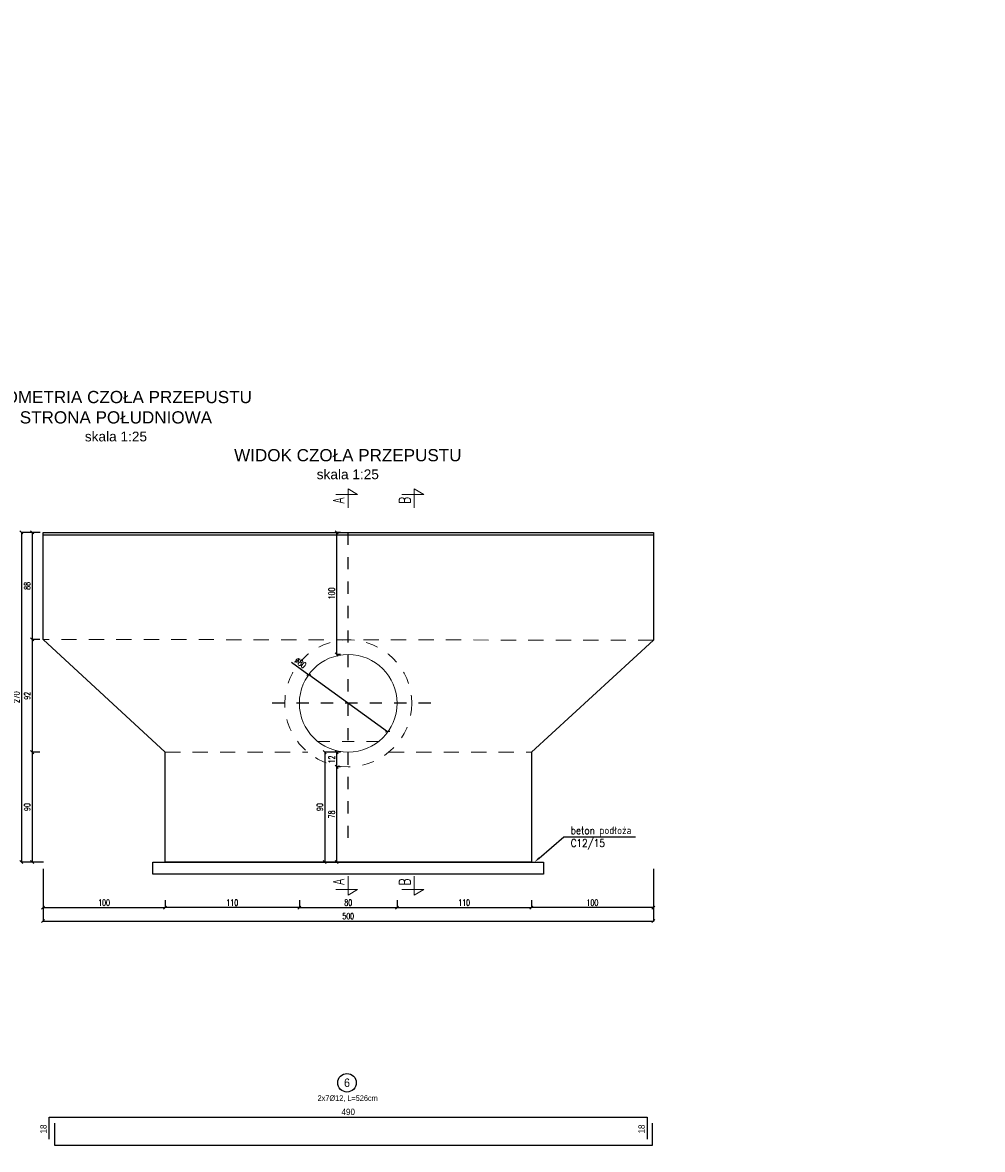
# Model space of a CAD drawing. Header units: metres. Extents: x 0 to 7550187, y 0 to 5738922.
# Tile 15 of 43: x 7549250 to 7549258, y 5738649 to 5738658. Entities that reach past the tile are written whole.
import ezdxf
from ezdxf import colors
from ezdxf.entities.mleader import LeaderData, LeaderLine
from ezdxf.enums import TextEntityAlignment as Align
from ezdxf.math import Vec2, Vec3

# ---------------------------------------------------------------- set-up
doc = ezdxf.new("R2010")
doc.units = ezdxf.units.M
doc.header["$PDSIZE"] = -1
for name, pattern in [('DASHDOT', [25.4, 12.7, -6.35, 0, -6.35]), ('HIDDEN', [0.375, 0.25, -0.125]), ('KRESKAKROPKA2', [0.5, 0.25, -0.125, 0, -0.125])]:
    doc.linetypes.add(name, pattern=pattern)
for name, color, linetype, lineweight in [('_STYL_KONS', 3, 'Continuous', 0), ('_STYL_OPIS', 4, 'Continuous', 0), ('_STYL_OPISY_PRZEKROJOW', 2, 'Continuous', 20), ('_STYL_TEREN', 4, 'Continuous', 0)]:
    doc.layers.add(name, color=color, linetype=linetype, lineweight=lineweight)
for name, color, linetype in [('_STYL_KONS_GRUBE', 3, 'Continuous'), ('_STYL_OPISY', 7, 'Continuous'), ('_STYL_OPISY_GŁÓWNE', 2, 'Continuous'), ('_STYL_OSIE', 5, 'DASHDOT'), ('_STYL_WYMIARY', 7, 'Continuous'), ('_STYL_ZBROJENIE', 2, 'Continuous')]:
    doc.layers.add(name, color=color, linetype=linetype)
doc.styles.add('arial', font='arial.ttf', dxfattribs={"width": 0.9})
doc.styles.add('Romans', font='Romans.shx', dxfattribs={"width": 0.75})
doc.styles.add('Romans_1', font='romans.shx', dxfattribs={"width": 0.7})
doc.styles.get("Standard").update_dxf_attribs({"font": 'romans.shx', "width": 0.75})
doc.styles.add('Style-Arial', font='arial.ttf')
doc.dimstyles.new('Kopia 1-25_p', dxfattribs={"dimscale": 0.75, "dimtxt": 0.07, "dimasz": 0.03, "dimexe": 0.03, "dimexo": 0.1, "dimgap": 0.02, "dimtad": 1, "dimdec": 0, "dimlfac": 100, "dimdsep": 46, "dimtxsty": 'arial', "dimblk": 'NONE', "dimcen": 0.15, "dimse1": 1, "dimse2": 1, "dimsd1": 1, "dimsd2": 1, "dimclrd": 256, "dimclre": 256, "dimclrt": 256, "dimadec": 0, "dimazin": 0, "dimtfac": 1, "dimtdec": 0, "dimtmove": 0, "dimatfit": 3, "dimldrblk": 'NONE', "dimfxl": 0, "dimarcsym": 0})
doc.dimstyles.new('styl_1-25', dxfattribs={"dimscale": 0.05, "dimtxt": 1, "dimasz": 0.5, "dimexe": 0.05, "dimexo": 0.02, "dimgap": 0.315, "dimtad": 1, "dimdec": 0, "dimlfac": 100, "dimdsep": 46, "dimtxsty": 'Standard', "dimblk": 'OBLIQUE', "dimcen": 1, "dimclrd": 256, "dimclre": 256, "dimclrt": 4, "dimadec": 0, "dimazin": 0, "dimtfac": 1, "dimtdec": 0, "dimtmove": 1, "dimatfit": 3, "dimfxl": 0, "dimlwd": -1, "dimlwe": -1, "dimarcsym": 0})

# ---------------------------------------------------------------- blocks, each defined once
blk = doc.blocks.new('_Oblique')
at = {"color": 0, "linetype": 'ByBlock', "lineweight": -2}
blk.add_line((-0.5, -0.5), (0.5, 0.5), dxfattribs=at)
blk = doc.blocks.new('*D130')
at = {"layer": '_STYL_WYMIARY', "transparency": 16777216}
for p in [(7549252.2244, 5738653.0028), (7549253.0129, 5738652.4343)]:
    blk.add_line(p, (7549252.3673, 5738652.8998), dxfattribs=at)
at = {"layer": 'Defpoints', "color": 0, "transparency": 16777216}
for p in [(7549252.3673, 5738652.8998), (7549253.0129, 5738652.4343)]:
    blk.add_point(p, dxfattribs=at)
at = {"layer": '_STYL_WYMIARY', "transparency": 16777216, "xscale": 0.025, "yscale": 0.025, "zscale": 0.025}
for p, rotation in [((7549252.3673, 5738652.8998), 324.2087658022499), ((7549253.0129, 5738652.4343), 144.2087658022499)]:
    blk.add_blockref('_Oblique', p, dxfattribs=dict(at, rotation=rotation))
at = {"layer": '_STYL_WYMIARY', "color": 4, "transparency": 16777216, "insert": (7549252.2994, 5738652.999), "char_height": 0.05, "attachment_point": 5, "rotation": 324.20877}
blk.add_mtext('∅80', dxfattribs=at)
blk = doc.blocks.new('*D131')
at = {"layer": '_STYL_WYMIARY', "transparency": 16777216}
for p, q in [((7549252.6281, 5738654.0671), (7549252.5929, 5738654.0671)), ((7549252.5954, 5738653.0671), (7549252.5954, 5738654.0671)), ((7549252.6281, 5738653.0671), (7549252.5929, 5738653.0671))]:
    blk.add_line(p, q, dxfattribs=at)
at = {"layer": 'Defpoints', "color": 0, "transparency": 16777216}
for p in [(7549252.5954, 5738654.0671), (7549252.6291, 5738654.0671), (7549252.6291, 5738653.0671)]:
    blk.add_point(p, dxfattribs=at)
at = {"layer": '_STYL_WYMIARY', "transparency": 16777216, "xscale": 0.025, "yscale": 0.025, "zscale": 0.025}
for p, rotation in [((7549252.5954, 5738654.0671), 90), ((7549252.5954, 5738653.0671), 270)]:
    blk.add_blockref('_Oblique', p, dxfattribs=dict(at, rotation=rotation))
at = {"layer": '_STYL_WYMIARY', "color": 4, "transparency": 16777216, "insert": (7549252.5547, 5738653.5671), "char_height": 0.05, "attachment_point": 5, "rotation": 90}
blk.add_mtext('100', dxfattribs=at)
blk = doc.blocks.new('*D132')
at = {"layer": '_STYL_WYMIARY', "transparency": 16777216}
for p, q in [((7549252.6281, 5738652.2671), (7549252.5929, 5738652.2671)), ((7549252.5954, 5738652.147), (7549252.5954, 5738652.2671)), ((7549252.6271, 5738652.147), (7549252.5929, 5738652.147))]:
    blk.add_line(p, q, dxfattribs=at)
at = {"layer": 'Defpoints', "color": 0, "transparency": 16777216}
for p in [(7549252.5954, 5738652.2671), (7549252.6291, 5738652.2671), (7549252.6281, 5738652.147)]:
    blk.add_point(p, dxfattribs=at)
at = {"layer": '_STYL_WYMIARY', "transparency": 16777216, "xscale": 0.025, "yscale": 0.025, "zscale": 0.025}
for p, rotation in [((7549252.5954, 5738652.2671), 90), ((7549252.5954, 5738652.147), 270)]:
    blk.add_blockref('_Oblique', p, dxfattribs=dict(at, rotation=rotation))
at = {"layer": '_STYL_WYMIARY', "color": 4, "transparency": 16777216, "insert": (7549252.5547, 5738652.207), "char_height": 0.05, "attachment_point": 5, "rotation": 90}
blk.add_mtext('12', dxfattribs=at)
blk = doc.blocks.new('*D133')
at = {"layer": '_STYL_WYMIARY', "transparency": 16777216}
for p, q in [((7549252.6271, 5738652.1471), (7549252.5929, 5738652.1471)), ((7549252.5954, 5738651.367), (7549252.5954, 5738652.1471)), ((7549252.6281, 5738651.367), (7549252.5929, 5738651.367))]:
    blk.add_line(p, q, dxfattribs=at)
at = {"layer": 'Defpoints', "color": 0, "transparency": 16777216}
for p in [(7549252.5954, 5738652.1471), (7549252.6281, 5738652.1471), (7549252.6291, 5738651.367)]:
    blk.add_point(p, dxfattribs=at)
at = {"layer": '_STYL_WYMIARY', "transparency": 16777216, "xscale": 0.025, "yscale": 0.025, "zscale": 0.025}
for p, rotation in [((7549252.5954, 5738652.1471), 90), ((7549252.5954, 5738651.367), 270)]:
    blk.add_blockref('_Oblique', p, dxfattribs=dict(at, rotation=rotation))
at = {"layer": '_STYL_WYMIARY', "color": 4, "transparency": 16777216, "insert": (7549252.5547, 5738651.757), "char_height": 0.05, "attachment_point": 5, "rotation": 90}
blk.add_mtext('78', dxfattribs=at)
blk = doc.blocks.new('*D134')
at = {"layer": '_STYL_WYMIARY', "transparency": 16777216}
for p, q in [((7549252.6281, 5738652.2671), (7549252.4956, 5738652.2671)), ((7549252.4981, 5738652.2671), (7549252.4981, 5738651.367)), ((7549252.6281, 5738651.367), (7549252.4956, 5738651.367))]:
    blk.add_line(p, q, dxfattribs=at)
at = {"layer": 'Defpoints', "color": 0, "transparency": 16777216}
for p in [(7549252.6291, 5738652.2671), (7549252.4981, 5738651.367), (7549252.6291, 5738651.367)]:
    blk.add_point(p, dxfattribs=at)
at = {"layer": '_STYL_WYMIARY', "transparency": 16777216, "xscale": 0.025, "yscale": 0.025, "zscale": 0.025}
for p, rotation in [((7549252.4981, 5738652.2671), 90), ((7549252.4981, 5738651.367), 270)]:
    blk.add_blockref('_Oblique', p, dxfattribs=dict(at, rotation=rotation))
at = {"layer": '_STYL_WYMIARY', "color": 4, "transparency": 16777216, "insert": (7549252.4573, 5738651.817), "char_height": 0.05, "attachment_point": 5, "rotation": 90}
blk.add_mtext('90', dxfattribs=at)
blk = doc.blocks.new('*D135')
at = {"layer": '_STYL_WYMIARY', "transparency": 16777216}
for p, q in [((7549250.1238, 5738654.0671), (7549250.0103, 5738654.0671)), ((7549250.0128, 5738654.0671), (7549250.0128, 5738651.367)), ((7549250.1, 5738651.367), (7549250.0103, 5738651.367))]:
    blk.add_line(p, q, dxfattribs=at)
at = {"layer": 'Defpoints', "color": 0, "transparency": 16777216}
for p in [(7549250.1248, 5738654.0671), (7549250.0128, 5738651.367), (7549250.101, 5738651.367)]:
    blk.add_point(p, dxfattribs=at)
at = {"layer": '_STYL_WYMIARY', "transparency": 16777216, "xscale": 0.025, "yscale": 0.025, "zscale": 0.025}
for p, rotation in [((7549250.0128, 5738654.0671), 90), ((7549250.0128, 5738651.367), 270)]:
    blk.add_blockref('_Oblique', p, dxfattribs=dict(at, rotation=rotation))
at = {"layer": '_STYL_WYMIARY', "color": 4, "transparency": 16777216, "insert": (7549249.9721, 5738652.717), "char_height": 0.05, "attachment_point": 5, "rotation": 90}
blk.add_mtext('270', dxfattribs=at)
blk = doc.blocks.new('*D136')
at = {"layer": '_STYL_WYMIARY', "transparency": 16777216}
for p, q in [((7549250.1626, 5738652.267), (7549250.0985, 5738652.267)), ((7549250.101, 5738652.267), (7549250.101, 5738651.367)), ((7549250.1941, 5738651.367), (7549250.0985, 5738651.367))]:
    blk.add_line(p, q, dxfattribs=at)
at = {"layer": 'Defpoints', "color": 0, "transparency": 16777216}
for p in [(7549250.1636, 5738652.267), (7549250.101, 5738651.367), (7549250.1951, 5738651.367)]:
    blk.add_point(p, dxfattribs=at)
at = {"layer": '_STYL_WYMIARY', "transparency": 16777216, "xscale": 0.025, "yscale": 0.025, "zscale": 0.025}
for p, rotation in [((7549250.101, 5738652.267), 90), ((7549250.101, 5738651.367), 270)]:
    blk.add_blockref('_Oblique', p, dxfattribs=dict(at, rotation=rotation))
at = {"layer": '_STYL_WYMIARY', "color": 4, "transparency": 16777216, "insert": (7549250.0603, 5738651.817), "char_height": 0.05, "attachment_point": 5, "rotation": 90}
blk.add_mtext('90', dxfattribs=at)
blk = doc.blocks.new('*D137')
at = {"layer": '_STYL_WYMIARY', "transparency": 16777216}
for p, q in [((7549250.1658, 5738654.0671), (7549250.0985, 5738654.0671)), ((7549250.101, 5738654.0671), (7549250.101, 5738653.1903)), ((7549250.1626, 5738653.1903), (7549250.0985, 5738653.1903))]:
    blk.add_line(p, q, dxfattribs=at)
at = {"layer": 'Defpoints', "color": 0, "transparency": 16777216}
for p in [(7549250.1668, 5738654.0671), (7549250.101, 5738653.1903), (7549250.1636, 5738653.1903)]:
    blk.add_point(p, dxfattribs=at)
at = {"layer": '_STYL_WYMIARY', "transparency": 16777216, "xscale": 0.025, "yscale": 0.025, "zscale": 0.025}
for p, rotation in [((7549250.101, 5738654.0671), 90), ((7549250.101, 5738653.1903), 270)]:
    blk.add_blockref('_Oblique', p, dxfattribs=dict(at, rotation=rotation))
at = {"layer": '_STYL_WYMIARY', "color": 4, "transparency": 16777216, "insert": (7549250.0603, 5738653.6287), "char_height": 0.05, "attachment_point": 5, "rotation": 90}
blk.add_mtext('88', dxfattribs=at)
blk = doc.blocks.new('*D138')
at = {"layer": '_STYL_WYMIARY', "transparency": 16777216}
for p, q in [((7549250.1626, 5738653.1903), (7549250.0985, 5738653.1903)), ((7549250.101, 5738653.1903), (7549250.101, 5738652.267)), ((7549250.1626, 5738652.267), (7549250.0985, 5738652.267))]:
    blk.add_line(p, q, dxfattribs=at)
at = {"layer": 'Defpoints', "color": 0, "transparency": 16777216}
for p in [(7549250.1636, 5738653.1903), (7549250.101, 5738652.267), (7549250.1636, 5738652.267)]:
    blk.add_point(p, dxfattribs=at)
at = {"layer": '_STYL_WYMIARY', "transparency": 16777216, "xscale": 0.025, "yscale": 0.025, "zscale": 0.025}
for p, rotation in [((7549250.101, 5738653.1903), 90), ((7549250.101, 5738652.267), 270)]:
    blk.add_blockref('_Oblique', p, dxfattribs=dict(at, rotation=rotation))
at = {"layer": '_STYL_WYMIARY', "color": 4, "transparency": 16777216, "insert": (7549250.0603, 5738652.7286), "char_height": 0.05, "attachment_point": 5, "rotation": 90}
blk.add_mtext('92', dxfattribs=at)
blk = doc.blocks.new('*D139')
at = {"layer": '_STYL_WYMIARY', "transparency": 16777216}
for p, q in [((7549255.1901, 5738651.0412), (7549255.1901, 5738650.8811)), ((7549250.1901, 5738650.9903), (7549250.1901, 5738650.8811)), ((7549250.1901, 5738650.8836), (7549255.1901, 5738650.8836))]:
    blk.add_line(p, q, dxfattribs=at)
at = {"layer": 'Defpoints', "color": 0, "transparency": 16777216}
for p in [(7549255.1901, 5738651.0422), (7549250.1901, 5738650.9913), (7549255.1901, 5738650.8836)]:
    blk.add_point(p, dxfattribs=at)
at = {"layer": '_STYL_WYMIARY', "transparency": 16777216, "xscale": 0.025, "yscale": 0.025, "zscale": 0.025, "rotation": 180}
blk.add_blockref('_Oblique', (7549250.1901, 5738650.8836), dxfattribs=at)
at = {"layer": '_STYL_WYMIARY', "transparency": 16777216, "xscale": 0.025, "yscale": 0.025, "zscale": 0.025}
blk.add_blockref('_Oblique', (7549255.1901, 5738650.8836), dxfattribs=at)
at = {"layer": '_STYL_WYMIARY', "color": 4, "transparency": 16777216, "insert": (7549252.6901, 5738650.9243), "char_height": 0.05, "attachment_point": 5}
blk.add_mtext('500', dxfattribs=at)
blk = doc.blocks.new('*D140')
at = {"layer": '_STYL_WYMIARY', "transparency": 16777216}
for p, q in [((7549251.1901, 5738651.0549), (7549251.1901, 5738650.9913)), ((7549252.2901, 5738651.0549), (7549252.2901, 5738650.9913)), ((7549252.2901, 5738650.9938), (7549251.1901, 5738650.9938))]:
    blk.add_line(p, q, dxfattribs=at)
at = {"layer": 'Defpoints', "color": 0, "transparency": 16777216}
for p in [(7549251.1901, 5738651.0559), (7549252.2901, 5738651.0559), (7549251.1901, 5738650.9938)]:
    blk.add_point(p, dxfattribs=at)
at = {"layer": '_STYL_WYMIARY', "transparency": 16777216, "xscale": 0.025, "yscale": 0.025, "zscale": 0.025, "rotation": 180}
blk.add_blockref('_Oblique', (7549251.1901, 5738650.9938), dxfattribs=at)
at = {"layer": '_STYL_WYMIARY', "transparency": 16777216, "xscale": 0.025, "yscale": 0.025, "zscale": 0.025}
blk.add_blockref('_Oblique', (7549252.2901, 5738650.9938), dxfattribs=at)
at = {"layer": '_STYL_WYMIARY', "color": 4, "transparency": 16777216, "insert": (7549251.7401, 5738651.0345), "char_height": 0.05, "attachment_point": 5}
blk.add_mtext('110', dxfattribs=at)
blk = doc.blocks.new('*D141')
at = {"layer": '_STYL_WYMIARY', "transparency": 16777216}
for p, q in [((7549252.2901, 5738651.0539), (7549252.2901, 5738650.9913)), ((7549253.0901, 5738651.0539), (7549253.0901, 5738650.9913)), ((7549252.2901, 5738650.9938), (7549253.0901, 5738650.9938))]:
    blk.add_line(p, q, dxfattribs=at)
at = {"layer": 'Defpoints', "color": 0, "transparency": 16777216}
for p in [(7549252.2901, 5738651.0549), (7549253.0901, 5738651.0549), (7549253.0901, 5738650.9938)]:
    blk.add_point(p, dxfattribs=at)
at = {"layer": '_STYL_WYMIARY', "transparency": 16777216, "xscale": 0.025, "yscale": 0.025, "zscale": 0.025, "rotation": 180}
blk.add_blockref('_Oblique', (7549252.2901, 5738650.9938), dxfattribs=at)
at = {"layer": '_STYL_WYMIARY', "transparency": 16777216, "xscale": 0.025, "yscale": 0.025, "zscale": 0.025}
blk.add_blockref('_Oblique', (7549253.0901, 5738650.9938), dxfattribs=at)
at = {"layer": '_STYL_WYMIARY', "color": 4, "transparency": 16777216, "insert": (7549252.6901, 5738651.0345), "char_height": 0.05, "attachment_point": 5}
blk.add_mtext('80', dxfattribs=at)
blk = doc.blocks.new('*D142')
at = {"layer": '_STYL_WYMIARY', "transparency": 16777216}
for p, q in [((7549250.1901, 5738651.3125), (7549250.1901, 5738650.9913)), ((7549250.1901, 5738650.9938), (7549251.1901, 5738650.9938)), ((7549251.1901, 5738651.0324), (7549251.1901, 5738650.9913))]:
    blk.add_line(p, q, dxfattribs=at)
at = {"layer": 'Defpoints', "color": 0, "transparency": 16777216}
for p in [(7549250.1901, 5738651.3135), (7549251.1901, 5738651.0334), (7549251.1901, 5738650.9938)]:
    blk.add_point(p, dxfattribs=at)
at = {"layer": '_STYL_WYMIARY', "transparency": 16777216, "xscale": 0.025, "yscale": 0.025, "zscale": 0.025, "rotation": 180}
blk.add_blockref('_Oblique', (7549250.1901, 5738650.9938), dxfattribs=at)
at = {"layer": '_STYL_WYMIARY', "transparency": 16777216, "xscale": 0.025, "yscale": 0.025, "zscale": 0.025}
blk.add_blockref('_Oblique', (7549251.1901, 5738650.9938), dxfattribs=at)
at = {"layer": '_STYL_WYMIARY', "color": 4, "transparency": 16777216, "insert": (7549250.6901, 5738651.0345), "char_height": 0.05, "attachment_point": 5}
blk.add_mtext('100', dxfattribs=at)
blk = doc.blocks.new('*D143')
at = {"layer": '_STYL_WYMIARY', "transparency": 16777216}
for p, q in [((7549253.0901, 5738651.0549), (7549253.0901, 5738650.9913)), ((7549254.1901, 5738651.0549), (7549254.1901, 5738650.9913)), ((7549253.0901, 5738650.9938), (7549254.1901, 5738650.9938))]:
    blk.add_line(p, q, dxfattribs=at)
at = {"layer": 'Defpoints', "color": 0, "transparency": 16777216}
for p in [(7549253.0901, 5738651.0559), (7549254.1901, 5738651.0559), (7549254.1901, 5738650.9938)]:
    blk.add_point(p, dxfattribs=at)
at = {"layer": '_STYL_WYMIARY', "transparency": 16777216, "xscale": 0.025, "yscale": 0.025, "zscale": 0.025, "rotation": 180}
blk.add_blockref('_Oblique', (7549253.0901, 5738650.9938), dxfattribs=at)
at = {"layer": '_STYL_WYMIARY', "transparency": 16777216, "xscale": 0.025, "yscale": 0.025, "zscale": 0.025}
blk.add_blockref('_Oblique', (7549254.1901, 5738650.9938), dxfattribs=at)
at = {"layer": '_STYL_WYMIARY', "color": 4, "transparency": 16777216, "insert": (7549253.6401, 5738651.0345), "char_height": 0.05, "attachment_point": 5}
blk.add_mtext('110', dxfattribs=at)
blk = doc.blocks.new('*D144')
at = {"layer": '_STYL_WYMIARY', "transparency": 16777216}
for p, q in [((7549255.1901, 5738651.3125), (7549255.1901, 5738650.9913)), ((7549254.1901, 5738651.0324), (7549254.1901, 5738650.9913)), ((7549255.1901, 5738650.9938), (7549254.1901, 5738650.9938))]:
    blk.add_line(p, q, dxfattribs=at)
at = {"layer": 'Defpoints', "color": 0, "transparency": 16777216}
for p in [(7549255.1901, 5738651.3135), (7549254.1901, 5738651.0334), (7549254.1901, 5738650.9938)]:
    blk.add_point(p, dxfattribs=at)
at = {"layer": '_STYL_WYMIARY', "transparency": 16777216, "xscale": 0.025, "yscale": 0.025, "zscale": 0.025, "rotation": 180}
blk.add_blockref('_Oblique', (7549254.1901, 5738650.9938), dxfattribs=at)
at = {"layer": '_STYL_WYMIARY', "transparency": 16777216, "xscale": 0.025, "yscale": 0.025, "zscale": 0.025}
blk.add_blockref('_Oblique', (7549255.1901, 5738650.9938), dxfattribs=at)
at = {"layer": '_STYL_WYMIARY', "color": 4, "transparency": 16777216, "insert": (7549254.6901, 5738651.0345), "char_height": 0.05, "attachment_point": 5}
blk.add_mtext('100', dxfattribs=at)
blk = doc.blocks.new('opisy_nr')
at = {"layer": '_STYL_OPISY', "color": 3}
blk.add_circle((67203.497, 34184.455), 0.152, dxfattribs=at)
at = {"ltscale": 0.5}
blk.add_attdef('NUMER', text='', height=0.05, dxfattribs=at).set_placement((67203.49, 34184.455), align=Align.MIDDLE_CENTER)
blk = doc.blocks.new('*D231')
at = {"layer": 'Defpoints', "color": 0, "transparency": 16777216}
for p in [(7549250.2401, 5738649.2786), (7549250.2401, 5738649.2786), (7549255.1401, 5738649.2786)]:
    blk.add_point(p, dxfattribs=at)
at = {"layer": '_STYL_WYMIARY', "transparency": 16777216, "insert": (7549252.6901, 5738649.3204), "char_height": 0.0525, "attachment_point": 5, "style": 'arial'}
blk.add_mtext('490', dxfattribs=at)
blk = doc.blocks.new('_None')
blk = doc.blocks.new('*D232')
at = {"layer": 'Defpoints', "color": 0, "transparency": 16777216}
for p in [(7549250.2401, 5738649.2786), (7549250.2352, 5738649.0986), (7549250.2401, 5738649.0986)]:
    blk.add_point(p, dxfattribs=at)
at = {"layer": '_STYL_WYMIARY', "transparency": 16777216, "insert": (7549250.1934, 5738649.1806), "char_height": 0.0525, "attachment_point": 5, "rotation": 90, "style": 'arial'}
blk.add_mtext('18', dxfattribs=at)
blk = doc.blocks.new('*D233')
at = {"layer": 'Defpoints', "color": 0, "transparency": 16777216}
for p in [(7549255.1401, 5738649.2786), (7549255.1352, 5738649.0986), (7549255.1401, 5738649.0986)]:
    blk.add_point(p, dxfattribs=at)
at = {"layer": '_STYL_WYMIARY', "transparency": 16777216, "insert": (7549255.0934, 5738649.1806), "char_height": 0.0525, "attachment_point": 5, "rotation": 90, "style": 'arial'}
blk.add_mtext('18', dxfattribs=at)

msp = doc.modelspace()

# ---------------------------------------------------------------- linework, layer by layer
at = {"layer": '_STYL_KONS', "color": 5, "linetype": 'HIDDEN', "ltscale": 0.5}
for p, q in [((7549255.19011, 5738653.18384), (7549250.19011, 5738653.19027)), ((7549251.19011, 5738652.26699), (7549252.3579, 5738652.26699)), ((7549253.02228, 5738652.26699), (7549254.19011, 5738652.26699))]:
    msp.add_line(p, q, dxfattribs=at)
at = {"layer": '_STYL_KONS', "color": 7, "linetype": 'HIDDEN', "ltscale": 0.1}
msp.add_circle((7549252.69009, 5738652.66705), 0.52, dxfattribs=at)
at = {"layer": '_STYL_KONS', "linetype": 'Continuous'}
msp.add_circle((7549252.69009, 5738652.66705), 0.4, dxfattribs=at)
at = {"layer": '_STYL_KONS_GRUBE', "color": 5, "ltscale": 0.01}
msp.add_line((7549250.19011, 5738654.04708), (7549255.19011, 5738654.04708), dxfattribs=at)
at = {"layer": '_STYL_KONS_GRUBE', "ltscale": 0.01, "flags": 128}
msp.add_lwpolyline([(7549251.19011, 5738651.36699), (7549251.19011, 5738652.26699), (7549250.19011, 5738653.19027), (7549250.19011, 5738654.06708), (7549255.19011, 5738654.06708), (7549255.19011, 5738653.18384), (7549254.19011, 5738652.26699), (7549254.19011, 5738651.36699), (7549251.19011, 5738651.36699)], dxfattribs=at)
at = {"layer": '_STYL_KONS_GRUBE', "color": 5, "ltscale": 0.01, "flags": 128}
msp.add_lwpolyline([(7549251.09011, 5738651.36699), (7549254.29011, 5738651.36699), (7549254.29011, 5738651.26699), (7549251.09011, 5738651.26699)], close=True, dxfattribs=at)
at = {"layer": '_STYL_OPISY_PRZEKROJOW', "lineweight": 0}
for points in [[(7549252.69011, 5738651.25141), (7549252.69011, 5738651.09702), (7549252.76703, 5738651.14319), (7549252.5876, 5738651.14319)], [(7549253.2315, 5738651.25141), (7549253.2315, 5738651.09702), (7549253.30842, 5738651.14319), (7549253.12899, 5738651.14319)]]:
    msp.add_lwpolyline(points, dxfattribs=at)
at = {"layer": '_STYL_OSIE', "linetype": 'KRESKAKROPKA2', "ltscale": 0.25}
for p, q in [((7549252.69011, 5738651.56452), (7549252.69011, 5738654.12501)), ((7549253.36606, 5738652.66705), (7549251.99836, 5738652.66705))]:
    msp.add_line(p, q, dxfattribs=at)
at = {"layer": '_STYL_TEREN', "color": 251, "linetype": 'HIDDEN', "lineweight": 0, "ltscale": 0.1}
msp.add_line((7549252.93924, 5738652.35413), (7549252.44093, 5738652.35413), dxfattribs=at)
at = {"layer": '_STYL_ZBROJENIE', "ltscale": 0.01, "flags": 128}
msp.add_lwpolyline([(7549250.24011, 5738649.09858), (7549250.24011, 5738649.27858), (7549255.14011, 5738649.27858), (7549255.14011, 5738649.09858)], dxfattribs=at)
at = {"layer": '_STYL_ZBROJENIE', "color": 8, "ltscale": 0.01, "flags": 128}
msp.add_lwpolyline([(7549250.28396, 5738649.22798), (7549250.28396, 5738649.04798), (7549255.18396, 5738649.04798), (7549255.18396, 5738649.22798)], dxfattribs=at)

# ---------------------------------------------------------------- block references
at = {"layer": '_STYL_OPISY'}
ref = msp.add_blockref('opisy_nr', (7515650.93144, 5721557.33177), dxfattribs=dict(at, xscale=0.5, yscale=0.5, zscale=0.5))
ref.add_attrib('NUMER', '6', dxfattribs={"layer": '0', "color": 3, "ltscale": 0.5, "height": 0.07, "style": 'arial', "width": 0.9}).set_placement((7549252.67982, 5738649.5595), align=Align.MIDDLE_CENTER)

# ---------------------------------------------------------------- texts
at = {"layer": '_STYL_OPISY', "insert": (7549252.4339, 5738649.45663), "char_height": 0.045927, "width": 0.4784042, "attachment_point": 1, "style": 'arial'}
msp.add_mtext('\\pi0.00517;2x7Ø12, L=526cm ', dxfattribs=at)
at = {"layer": '_STYL_OPISY_PRZEKROJOW', "lineweight": 0, "style": 'Romans_1', "width": 0.7}
for s, p in [('A', (7549252.68506, 5738651.20488)), ('B', (7549253.22645, 5738651.20488))]:
    msp.add_text(s, height=0.09141, rotation=90, dxfattribs=at).set_placement(p, align=Align.BOTTOM_CENTER)

# ---------------------------------------------------------------- dimensions: what is measured, and where the dimension line sits
at = {"layer": '_STYL_WYMIARY'}
for base, p1, p2, angle, picture, middle in [((7549250.01284, 5738651.36699), (7549250.1248, 5738654.06708), (7549250.10105, 5738651.36699), 90, '*D135', (7549249.97209, 5738652.71703)), ((7549250.10105, 5738653.19027), (7549250.16677, 5738654.06708), (7549250.1636, 5738653.19027), 90, '*D137', (7549250.0603, 5738653.62867)), ((7549252.59543, 5738654.06708), (7549252.62907, 5738653.06705), (7549252.62907, 5738654.06708), 90, '*D131', (7549252.55468, 5738653.56707)), ((7549250.10105, 5738652.26699), (7549250.1636, 5738653.19027), (7549250.1636, 5738652.26699), 90, '*D138', (7549250.0603, 5738652.72863)), ((7549250.10105, 5738651.36699), (7549250.1636, 5738652.26699), (7549250.19508, 5738651.36699), 90, '*D136', (7549250.0603, 5738651.81699)), ((7549252.49808, 5738651.36699), (7549252.62907, 5738652.26705), (7549252.62907, 5738651.36699), 90, '*D134', (7549252.45733, 5738651.81702)), ((7549252.59543, 5738652.26705), (7549252.62807, 5738652.14701), (7549252.62907, 5738652.26705), 90, '*D132', (7549252.55468, 5738652.20703)), ((7549252.59543, 5738652.14705), (7549252.62907, 5738651.36699), (7549252.62807, 5738652.14705), 90, '*D133', (7549252.55468, 5738651.75702)), ((7549251.19011, 5738650.99378), (7549250.19011, 5738651.31347), (7549251.19011, 5738651.03343), 180, '*D142', (7549250.69011, 5738651.03453)), ((7549254.19011, 5738650.99378), (7549255.19011, 5738651.31347), (7549254.19011, 5738651.03343), 0, '*D144', (7549254.69011, 5738651.03453)), ((7549255.19011, 5738650.88356), (7549250.19011, 5738650.99128), (7549255.19011, 5738651.0422), 180, '*D139', (7549252.69011, 5738650.92431)), ((7549251.19011, 5738650.99378), (7549252.29009, 5738651.05586), (7549251.19011, 5738651.05586), 180, '*D140', (7549251.7401, 5738651.03453)), ((7549254.19011, 5738650.99378), (7549253.09013, 5738651.05586), (7549254.19011, 5738651.05586), 0, '*D143', (7549253.64012, 5738651.03453))]:
    dim = msp.add_linear_dim(base=base, p1=p1, p2=p2, angle=angle, dimstyle='styl_1-25', dxfattribs=at)
    dim.commit()
    dim.dimension.update_dxf_attribs({"geometry": picture, "text_midpoint": middle})
dim = msp.add_diameter_dim_2p(p1=(7549253.01292, 5738652.43429), p2=(7549252.36725, 5738652.89981), dimstyle='styl_1-25', dxfattribs=at)
dim.commit()
dim.dimension.update_dxf_attribs({"geometry": '*D130', "text_midpoint": (7549252.29937, 5738652.999)})
dim = msp.add_linear_dim(base=(7549253.09009, 5738650.99378), p1=(7549252.29009, 5738651.05486), p2=(7549253.09009, 5738651.05486), dimstyle='styl_1-25', dxfattribs=at)
dim.commit()
dim.dimension.update_dxf_attribs({"geometry": '*D141', "text_midpoint": (7549252.69009, 5738651.03453)})
for base, p1, p2, angle, picture, middle in [((7549250.24011, 5738649.27858), (7549255.14011, 5738649.27858), (7549250.24011, 5738649.27858), 180, '*D231', (7549252.69011, 5738649.27858)), ((7549250.23517, 5738649.09858), (7549250.24011, 5738649.27858), (7549250.24011, 5738649.09858), 270, '*D232', (7549250.23517, 5738649.18058)), ((7549255.13517, 5738649.09858), (7549255.14011, 5738649.27858), (7549255.14011, 5738649.09858), 270, '*D233', (7549255.13517, 5738649.18058))]:
    dim = msp.add_linear_dim(base=base, p1=p1, p2=p2, angle=angle, dimstyle='Kopia 1-25_p', dxfattribs=at)
    dim.commit()
    dim.dimension.update_dxf_attribs({"geometry": picture, "text_midpoint": middle, "dimtype": 161})

# ---------------------------------------------------------------- leaders
at = {"layer": '_STYL_OPIS'}
ml = msp.add_multileader_mtext('Standard', dxfattribs=at)
ml.set_content('{\\W0.85;\\C256;beton podłoża \\PC12/15}', color=5, style='Romans')
ml.set_leader_properties()
ml.build(insert=Vec2(0, 0))
ml.multileader.update_dxf_attribs({"text_left_attachment_type": 6, "text_right_attachment_type": 6, "dogleg_length": 0.03678, "arrow_head_size": 0.05})
ctx = ml.context
ctx.base_point, ctx.char_height, ctx.arrow_head_size, ctx.landing_gap_size, ctx.plane_origin = Vec3(7549254.49296, 5738651.57479), 0.0625, 0.05, 0.02, Vec3(7549254.13747, 5738652.19034)
ctx.left_attachment, ctx.right_attachment = 6, 6
notes = []
notes.append((ctx, [(1, (1, 1, 0), (7549254.45618, 5738651.57479), (1, 0), 0.03678, [(0, [(7549254.21597, 5738651.36699)], 0, [])])]))
ctx.mtext.insert, ctx.mtext.width, ctx.mtext.flow_direction = Vec3(7549254.51296, 5738651.65812), 1.0639439, 5
at = {"layer": '_STYL_OPISY', "linetype": 'Continuous'}
ml = msp.add_multileader_mtext('Standard', dxfattribs=at)
ml.set_content('{\\fArial|b0|i0|c238|p34;\\W0.95;DW807}', color=256)
ml.set_leader_properties(linetype='Continuous')
ml.build(insert=Vec2(0, 0))
ml.multileader.update_dxf_attribs({"text_right_attachment_type": 6, "dogleg_length": 0.36, "arrow_head_size": 0.06532})
ctx = ml.context
ctx.base_point, ctx.char_height, ctx.arrow_head_size, ctx.landing_gap_size, ctx.plane_origin, ctx.plane_x_axis, ctx.plane_y_axis = Vec3(7549922.91842, 5738705.78773), 0.54432, 0.06532, 0.03266, Vec3(7549915.78608, 5738708.33501), Vec3(0.8980722, 0.439848), Vec3(-0.439848, 0.8980722)
ctx.right_attachment, ctx.text_align_type = 6, 2
notes.append((ctx, [(0, (0, 0, 0), (0, 0), (1, 0), 1, [])]))
ctx.mtext.insert, ctx.mtext.text_direction, ctx.mtext.rotation, ctx.mtext.alignment, ctx.mtext.flow_direction = Vec3(7549924.90976, 5738707.07125), Vec3(0.8980722, 0.439848), 0.4554294, 3, 5
ml = msp.add_multileader_mtext('Standard', dxfattribs=at)
ml.set_content('{\\fArial|b0|i0|c238|p34;\\W0.95;GARWOLIN}', color=256)
ml.set_leader_properties(linetype='Continuous')
ml.build(insert=Vec2(0, 0))
ml.multileader.update_dxf_attribs({"text_right_attachment_type": 6, "dogleg_length": 0.36, "arrow_head_size": 0.054})
ctx = ml.context
ctx.base_point, ctx.char_height, ctx.arrow_head_size, ctx.landing_gap_size, ctx.plane_origin, ctx.plane_x_axis, ctx.plane_y_axis = Vec3(7549922.68643, 5738702.77508), 0.45, 0.054, 0.027, Vec3(7549916.82354, 5738705.09313), Vec3(0.91515, 0.4031135), Vec3(-0.4031135, 0.91515)
ctx.right_attachment, ctx.text_align_type = 6, 2
notes.append((ctx, [(0, (0, 0, 0), (0, 0), (1, 0), 1, [])]))
ctx.mtext.insert, ctx.mtext.text_direction, ctx.mtext.rotation, ctx.mtext.alignment, ctx.mtext.flow_direction = Vec3(7549925.5208, 5738704.27364), Vec3(0.91515, 0.4031135), 0.4149165, 3, 5
ml = msp.add_multileader_mtext('Standard', dxfattribs=at)
ml.set_content('{\\fArial|b0|i0|c238|p34;\\W0.95;MACIEJOWICE}', color=256)
ml.set_leader_properties(linetype='Continuous')
ml.build(insert=Vec2(0, 0))
ml.multileader.update_dxf_attribs({"text_right_attachment_type": 6, "dogleg_length": 0.36, "arrow_head_size": 0.054})
ctx = ml.context
ctx.base_point, ctx.char_height, ctx.arrow_head_size, ctx.landing_gap_size, ctx.plane_origin, ctx.plane_x_axis, ctx.plane_y_axis = Vec3(7549898.48062, 5738695.72685), 0.45, 0.054, 0.027, Vec3(7549903.75997, 5738702.85813), Vec3(0.9196446, 0.3927516), Vec3(-0.3927516, 0.9196446)
ctx.right_attachment = 6
notes.append((ctx, [(0, (0, 0, 0), (0, 0), (1, 0), 1, [])]))
ctx.mtext.insert, ctx.mtext.text_direction, ctx.mtext.rotation, ctx.mtext.flow_direction = Vec3(7549898.41557, 5738695.9479), Vec3(0.9196446, 0.3927516), 0.4036217, 5
at = {"layer": '_STYL_OPISY'}
ml = msp.add_multileader_mtext('Standard', dxfattribs=at)
ml.set_content('{\\W0.85;\\C256;chodnik}', color=5, style='Romans')
ml.set_leader_properties(color=256, lineweight=-1)
ml.build(insert=Vec2(0, 0))
ml.multileader.update_dxf_attribs({"text_left_attachment_type": 6, "text_right_attachment_type": 6, "dogleg_length": 0.07355, "arrow_head_size": 0.2})
ctx = ml.context
ctx.base_point, ctx.char_height, ctx.arrow_head_size, ctx.landing_gap_size, ctx.plane_origin = Vec3(7549911.27105, 5738695.04221), 0.3, 0.2, 0.08, Vec3(7549912.20485, 5738694.70922)
ctx.left_attachment, ctx.right_attachment = 6, 6
notes.append((ctx, [(0, (0, 0, 0), (0, 0), (1, 0), 1, [])]))
ctx.mtext.insert, ctx.mtext.flow_direction = Vec3(7549911.35105, 5738695.40221), 5
for ctx, leaders in notes:
    for number, flags, end, landing, length, lines in leaders:
        leader = LeaderData()
        leader.index, (leader.has_last_leader_line, leader.has_dogleg_vector, leader.attachment_direction) = number, flags
        leader.last_leader_point, leader.dogleg_vector, leader.dogleg_length = Vec3(end), Vec3(landing), length
        for number, points, colour, breaks in lines:
            line = LeaderLine()
            line.index, line.vertices, line.color, line.breaks = number, Vec3.list(points), colors.encode_raw_color(colour), breaks
            leader.lines.append(line)
        ctx.leaders.append(leader)

# ---------------------------------------------------------------- next in the draw order: texts
at = {"layer": '_STYL_OPISY_GŁÓWNE', "insert": (7549250.78715, 5738655.0184), "char_height": 0.075, "width": 2.2089489, "attachment_point": 5, "style": 'Style-Arial', "bg_fill": 2}
msp.add_mtext('{\\H1.3333x;GEOMETRIA CZOŁA PRZEPUSTU\\PSTRONA POŁUDNIOWA \\H0.80002x;\\C3;\\Pskala 1:25}', dxfattribs=at)
at = {"layer": '_STYL_OPISY_GŁÓWNE', "insert": (7549252.6867, 5738654.62534), "char_height": 0.075, "attachment_point": 5, "style": 'Style-Arial', "bg_fill": 2}
msp.add_mtext('{\\H1.3333x;WIDOK CZOŁA PRZEPUSTU\\P\\H0.80002x;\\C3;skala 1:25}', dxfattribs=at)

# ---------------------------------------------------------------- next in the draw order: linework, layer by layer
at = {"layer": '_STYL_OPISY_PRZEKROJOW', "lineweight": 0}
for points in [[(7549252.69011, 5738654.26892), (7549252.69011, 5738654.42331), (7549252.76703, 5738654.37714), (7549252.5876, 5738654.37714)], [(7549253.2315, 5738654.26892), (7549253.2315, 5738654.42331), (7549253.30842, 5738654.37714), (7549253.12899, 5738654.37714)]]:
    msp.add_lwpolyline(points, dxfattribs=at)

# ---------------------------------------------------------------- next in the draw order: texts
at = {"layer": '_STYL_OPISY_PRZEKROJOW', "lineweight": 0, "style": 'Romans_1', "width": 0.7}
for s, p in [('A', (7549252.68506, 5738654.32927)), ('B', (7549253.22645, 5738654.32927))]:
    msp.add_text(s, height=0.09141, rotation=90, dxfattribs=at).set_placement(p, align=Align.BOTTOM_CENTER)

# ---------------------------------------------------------------- next in the draw order: leaders
at = {"layer": '_STYL_OPIS'}
ml = msp.add_multileader_mtext('Standard', dxfattribs=at)
ml.set_content('{\\W0.85;\\C256;(założono wymianę gruntu Ps+H [otwór 1] na grunt niespoisty nośny,\\Pgrunt w obrębie przepustu należy doprowadzić do parametrów podłoża G1)}', color=5, style='Romans')
ml.set_leader_properties()
ml.build(insert=Vec2(0, 0))
ml.multileader.update_dxf_attribs({"text_left_attachment_type": 6, "text_right_attachment_type": 6, "dogleg_length": 0.03678, "arrow_head_size": 0.1})
ctx = ml.context
ctx.base_point, ctx.char_height, ctx.arrow_head_size, ctx.landing_gap_size, ctx.plane_origin = Vec3(7549263.99159, 5738672.44537), 0.125, 0.1, 0.04, Vec3(7549264.252, 5738672.50888)
ctx.left_attachment, ctx.right_attachment = 6, 6
notes = []
notes.append((ctx, [(0, (0, 0, 0), (0, 0), (1, 0), 1, [])]))
ctx.mtext.insert, ctx.mtext.flow_direction = Vec3(7549264.03159, 5738672.61204), 5
ml = msp.add_multileader_mtext('Standard', dxfattribs=at)
ml.set_content('{\\W0.85;\\C256;Wykopy}', color=5, style='Romans')
ml.set_leader_properties()
ml.build(insert=Vec2(0, 0))
ml.multileader.update_dxf_attribs({"text_left_attachment_type": 6, "text_right_attachment_type": 6, "dogleg_length": 0.03678, "arrow_head_size": 0.2})
ctx = ml.context
ctx.base_point, ctx.char_height, ctx.arrow_head_size, ctx.landing_gap_size, ctx.plane_origin = Vec3(7549283.20614, 5738671.5904), 0.25, 0.2, 0.08, Vec3(7549283.72696, 5738671.71742)
ctx.left_attachment, ctx.right_attachment = 6, 6
notes.append((ctx, [(0, (0, 0, 0), (0, 0), (1, 0), 1, [])]))
ctx.mtext.insert, ctx.mtext.width, ctx.mtext.flow_direction = Vec3(7549283.28614, 5738671.92373), 4.115638, 5
ml = msp.add_multileader_mtext('Standard', dxfattribs=at)
ml.set_content('{\\W0.85;\\C256;10,5m2x12,3m-(4,2m2*11,7m)=80,01m3}', color=5, style='Romans')
ml.set_leader_properties()
ml.build(insert=Vec2(0, 0))
ml.multileader.update_dxf_attribs({"text_left_attachment_type": 6, "text_right_attachment_type": 6, "dogleg_length": 0.03678, "arrow_head_size": 0.2})
ctx = ml.context
ctx.base_point, ctx.char_height, ctx.arrow_head_size, ctx.landing_gap_size, ctx.plane_origin = Vec3(7549283.20614, 5738670.68915), 0.25, 0.2, 0.08, Vec3(7549283.72696, 5738670.81616)
ctx.left_attachment, ctx.right_attachment = 6, 6
notes.append((ctx, [(0, (0, 0, 0), (0, 0), (1, 0), 1, [])]))
ctx.mtext.insert, ctx.mtext.width, ctx.mtext.flow_direction = Vec3(7549283.28614, 5738671.02248), 4.115638, 5
ml = msp.add_multileader_mtext('Standard', dxfattribs=at)
ml.set_content('{\\W0.85;\\C256;0,15m2*6m=0.9m3}', color=5, style='Romans')
ml.set_leader_properties()
ml.build(insert=Vec2(0, 0))
ml.multileader.update_dxf_attribs({"text_left_attachment_type": 6, "text_right_attachment_type": 6, "dogleg_length": 0.03678, "arrow_head_size": 0.2})
ctx = ml.context
ctx.base_point, ctx.char_height, ctx.arrow_head_size, ctx.landing_gap_size, ctx.plane_origin = Vec3(7549289.41481, 5738669.52038), 0.25, 0.2, 0.08, Vec3(7549289.93562, 5738669.61407)
ctx.left_attachment, ctx.right_attachment = 6, 6
notes.append((ctx, [(0, (0, 0, 0), (0, 0), (1, 0), 1, [])]))
ctx.mtext.insert, ctx.mtext.width, ctx.mtext.flow_direction = Vec3(7549289.49481, 5738669.82038), 2.3428221, 5
ml = msp.add_multileader_mtext('Standard', dxfattribs=at)
ml.set_content('{\\W0.85;\\C256;0,12m2*3m=0.36m3}', color=5, style='Romans')
ml.set_leader_properties()
ml.build(insert=Vec2(0, 0))
ml.multileader.update_dxf_attribs({"text_left_attachment_type": 6, "text_right_attachment_type": 6, "dogleg_length": 0.03678, "arrow_head_size": 0.2})
ctx = ml.context
ctx.base_point, ctx.char_height, ctx.arrow_head_size, ctx.landing_gap_size, ctx.plane_origin = Vec3(7549280.71328, 5738669.46618), 0.25, 0.2, 0.08, Vec3(7549281.2341, 5738669.55986)
ctx.left_attachment, ctx.right_attachment = 6, 6
notes.append((ctx, [(0, (0, 0, 0), (0, 0), (1, 0), 1, [])]))
ctx.mtext.insert, ctx.mtext.width, ctx.mtext.flow_direction = Vec3(7549280.79328, 5738669.76618), 2.3428221, 5
ml = msp.add_multileader_mtext('Standard', dxfattribs=at)
ml.set_content('{\\W0.85;\\C256;0,37m2*11,7m=4.33m3}', color=5, style='Romans')
ml.set_leader_properties()
ml.build(insert=Vec2(0, 0))
ml.multileader.update_dxf_attribs({"text_left_attachment_type": 6, "text_right_attachment_type": 6, "dogleg_length": 0.03678, "arrow_head_size": 0.2})
ctx = ml.context
ctx.base_point, ctx.char_height, ctx.arrow_head_size, ctx.landing_gap_size, ctx.plane_origin = Vec3(7549285.23065, 5738669.04263), 0.25, 0.2, 0.08, Vec3(7549285.75147, 5738669.13632)
ctx.left_attachment, ctx.right_attachment = 6, 6
notes.append((ctx, [(0, (0, 0, 0), (0, 0), (1, 0), 1, [])]))
ctx.mtext.insert, ctx.mtext.width, ctx.mtext.flow_direction = Vec3(7549285.31065, 5738669.34263), 2.3428221, 5
ml = msp.add_multileader_mtext('Standard', dxfattribs=at)
ml.set_content('{\\W0.85;\\C256;10,5m2x12,3m-(1,33m2*12,3m)+0,7*2}', color=5, style='Romans')
ml.set_leader_properties()
ml.build(insert=Vec2(0, 0))
ml.multileader.update_dxf_attribs({"text_left_attachment_type": 6, "text_right_attachment_type": 6, "dogleg_length": 0.03678, "arrow_head_size": 0.2})
ctx = ml.context
ctx.base_point, ctx.char_height, ctx.arrow_head_size, ctx.landing_gap_size, ctx.plane_origin = Vec3(7549283.18923, 5738667.52439), 0.25, 0.2, 0.08, Vec3(7549283.71005, 5738667.65141)
ctx.left_attachment, ctx.right_attachment = 6, 6
notes.append((ctx, [(0, (0, 0, 0), (0, 0), (1, 0), 1, [])]))
ctx.mtext.insert, ctx.mtext.width, ctx.mtext.flow_direction = Vec3(7549283.26923, 5738667.85773), 4.115638, 5
for ctx, leaders in notes:
    for number, flags, end, landing, length, lines in leaders:
        leader = LeaderData()
        leader.index, (leader.has_last_leader_line, leader.has_dogleg_vector, leader.attachment_direction) = number, flags
        leader.last_leader_point, leader.dogleg_vector, leader.dogleg_length = Vec3(end), Vec3(landing), length
        for number, points, colour, breaks in lines:
            line = LeaderLine()
            line.index, line.vertices, line.color, line.breaks = number, Vec3.list(points), colors.encode_raw_color(colour), breaks
            leader.lines.append(line)
        ctx.leaders.append(leader)

doc.saveas('drawing.dxf')
